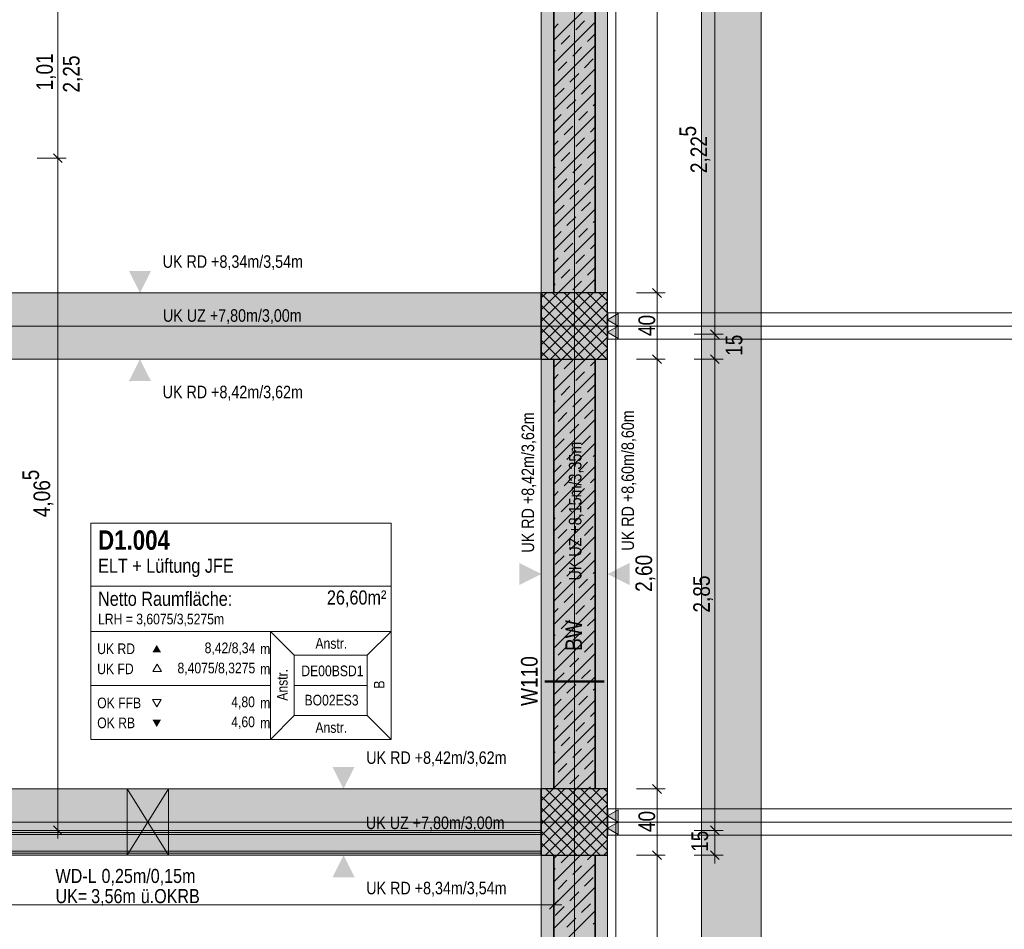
# Model space of a CAD drawing. Extents: x -1920 to 300, y 62 to 656.
# Tile 53 of 60: x -1697 to -1638, y 317 to 372. Entities that reach past the tile are written whole.
import ezdxf
from ezdxf.lldxf.tags import DXFTag

# ---------------------------------------------------------------- set-up
doc = ezdxf.new("R2010")
doc.units = 0
doc.layers.get('0').update_dxf_attribs({"lineweight": 35})
for name, color, linetype, lineweight, true_color in [('00 -Bauelemente -Dämmung innen', 7, 'Continuous', 9, 0xff7fe6), ('00 -Bauelemente -Gipskarton', 7, 'Continuous', 9, 0xff7fe6), ('00_Beschriftung UZ', 3, 'Continuous', 13, 0x00ff00), ('30 -33 Aussenwände- 3 Aussenstützen', 7, 'Continuous', 50, 0x0000dd), ('30 -34 Innenwände- 1 tragend', 7, 'Continuous', 13, 0xdd0806), ('30 -34 Innenwände- 11 Durchbruch', 4, 'Continuous', 9, 0x00ffff), ('30 -34 Innenwände- 2 nichttragend', 7, 'Continuous', 18, 0xff7fe6), ('30 -35 Decken- 1 Konstruktion-Träger- Stahlbeton', 7, 'grob-A06G9HJG8I', 13, 0x33aa00), ('70 -72 Beschriftung- 2 Beschriftung Bauteile', 7, 'Continuous', 9, 0x9999ff), ('70 -75 Raumstempel- 1 Raumstempel', 1, 'Continuous', 50, 0xff0000), ('70 -76 Bemaßung- 2 Allgemein', 9, 'Continuous', 5, 0x808080), ('iwb_Schraffur_BW', 7, 'Continuous', 13, 0x7400e8)]:
    doc.layers.add(name, color=color, linetype=linetype, lineweight=lineweight, true_color=true_color)
for name, color, linetype, lineweight in [('70 -71 Achsen- 1 Gebäudeachsen', 7, 'STRICHPUNKT2-A06G9HJF8I', 18), ('70 -75 Raumstempel- 3 Wandstempel', 7, 'Continuous', 50), ('Keine', 7, 'Continuous', 9)]:
    doc.layers.add(name, color=color, linetype=linetype, lineweight=lineweight)
doc.layers.add('iwb_Schraffur_Unterzug', color=7, linetype='Continuous', lineweight=5, true_color=0xffffcc, plot=False)
doc.styles.get("Standard").update_dxf_attribs({"font": 'ARIALN.TTF'})
tags = doc.linetypes.add('grob-A06G9HJG8I', pattern=[14, 3, -8, 3]).pattern_tags.tags
tags[8:9] = [DXFTag(74, 4), DXFTag(75, 0), DXFTag(340, '0'), DXFTag(46, 0.0), DXFTag(50, 0.0), DXFTag(44, 0.0), DXFTag(45, 0.0)]
tags[6:7] = [DXFTag(74, 4), DXFTag(75, 0), DXFTag(340, '0'), DXFTag(46, 0.0), DXFTag(50, 0.0), DXFTag(44, 0.0), DXFTag(45, 0.0)]
tags[4:5] = [DXFTag(74, 4), DXFTag(75, 0), DXFTag(340, '0'), DXFTag(46, 0.0), DXFTag(50, 0.0), DXFTag(44, 0.0), DXFTag(45, 0.0)]
tags = doc.linetypes.add('STRICHPUNKT2-A06G9HJF8I', pattern=[12.7, 6.35, -3.175, 0, -3.175]).pattern_tags.tags
tags[10:11] = [DXFTag(74, 4), DXFTag(75, 0), DXFTag(340, '0'), DXFTag(46, 0.0), DXFTag(50, 0.0), DXFTag(44, 0.0), DXFTag(45, 0.0)]
tags[8:9] = [DXFTag(74, 4), DXFTag(75, 0), DXFTag(340, '0'), DXFTag(46, 0.0), DXFTag(50, 0.0), DXFTag(44, 0.0), DXFTag(45, 0.0)]
tags[6:7] = [DXFTag(74, 4), DXFTag(75, 0), DXFTag(340, '0'), DXFTag(46, 0.0), DXFTag(50, 0.0), DXFTag(44, 0.0), DXFTag(45, 0.0)]
tags[4:5] = [DXFTag(74, 4), DXFTag(75, 0), DXFTag(340, '0'), DXFTag(46, 0.0), DXFTag(50, 0.0), DXFTag(44, 0.0), DXFTag(45, 0.0)]

# ---------------------------------------------------------------- blocks, each defined once
blk = doc.blocks.new('Referenz-A06G9HJH8I', base_point=(-1905.787, 86.892))
at = {"layer": '00 -Bauelemente -Dämmung innen', "color": 0, "linetype": 'Continuous', "ltscale": 0.13}
for p, q in [((-1737.831, 322.392), (-1665.831, 322.392)), ((-1737.831, 321.392), (-1665.831, 321.392))]:
    blk.add_line(p, q, dxfattribs=at)
at = {"layer": '00 -Bauelemente -Gipskarton', "color": 0, "linetype": 'Continuous', "ltscale": 0.13}
for p, q in [((-1737.831, 322.642), (-1665.831, 322.642)), ((-1737.831, 322.517), (-1665.831, 322.517)), ((-1737.831, 322.392), (-1665.831, 322.392)), ((-1737.831, 321.392), (-1665.831, 321.392)), ((-1737.831, 321.267), (-1665.831, 321.267)), ((-1737.831, 321.142), (-1665.831, 321.142))]:
    blk.add_line(p, q, dxfattribs=at)
at = {"layer": '00_Beschriftung UZ', "color": 0, "linetype": 'Continuous', "lineweight": 5, "ltscale": 0.13}
blk.add_line((-1661.331, 162.142), (-1661.331, 433.142), dxfattribs=at)
at = {"layer": '00_Beschriftung UZ', "color": 0, "lineweight": 0}
for points in [[(-1690.78, 356.478), (-1690.114, 355.142), (-1689.445, 356.477)], [(-1690.78, 353.807), (-1690.114, 355.142), (-1689.445, 353.808)], [(-1690.78, 352.478), (-1690.114, 351.142), (-1689.445, 352.477)], [(-1690.78, 349.807), (-1690.114, 351.142), (-1689.445, 349.808)], [(-1667.166, 337.476), (-1665.831, 338.142), (-1667.165, 338.812)], [(-1660.495, 337.476), (-1661.831, 338.142), (-1660.496, 338.812)], [(-1678.463, 326.478), (-1677.797, 325.142), (-1677.128, 326.477)], [(-1678.463, 323.807), (-1677.797, 325.142), (-1677.128, 323.808)], [(-1678.463, 322.478), (-1677.797, 321.142), (-1677.128, 322.477)], [(-1678.463, 319.807), (-1677.797, 321.142), (-1677.128, 319.808)]]:
    blk.add_solid(points, dxfattribs=at)
at = {"layer": '30 -33 Aussenwände- 3 Aussenstützen', "color": 0, "lineweight": 9}
for p, q in [((-1665.831, 354.838), (-1665.526, 355.142)), ((-1665.831, 354.131), (-1664.819, 355.142)), ((-1665.831, 353.424), (-1664.112, 355.142)), ((-1665.831, 352.717), (-1663.405, 355.142)), ((-1665.831, 352.01), (-1662.698, 355.142)), ((-1665.831, 351.303), (-1661.991, 355.142)), ((-1665.831, 355.115), (-1661.858, 351.142)), ((-1665.151, 355.142), (-1661.831, 351.822)), ((-1664.444, 355.142), (-1661.831, 352.529)), ((-1663.737, 355.142), (-1661.831, 353.236)), ((-1663.03, 355.142), (-1661.831, 353.943)), ((-1662.323, 355.142), (-1661.831, 354.65)), ((-1665.284, 351.142), (-1661.831, 354.596)), ((-1665.831, 354.408), (-1662.565, 351.142)), ((-1664.577, 351.142), (-1661.831, 353.889)), ((-1665.831, 353.701), (-1663.273, 351.142)), ((-1663.831, 353.642), (-1663.831, 352.642)), ((-1665.831, 352.993), (-1663.98, 351.142)), ((-1664.331, 353.142), (-1663.331, 353.142)), ((-1663.87, 351.142), (-1661.831, 353.181)), ((-1665.831, 352.286), (-1664.687, 351.142)), ((-1663.162, 351.142), (-1661.831, 352.474)), ((-1665.831, 351.579), (-1665.394, 351.142)), ((-1662.455, 351.142), (-1661.831, 351.767)), ((-1665.831, 325.14), (-1665.828, 325.142)), ((-1665.831, 324.433), (-1665.121, 325.142)), ((-1665.831, 323.726), (-1664.414, 325.142)), ((-1665.831, 323.018), (-1663.707, 325.142)), ((-1665.831, 322.311), (-1663, 325.142)), ((-1665.831, 321.604), (-1662.292, 325.142)), ((-1665.831, 324.709), (-1662.264, 321.142)), ((-1665.585, 321.142), (-1661.831, 324.897)), ((-1665.557, 325.142), (-1661.831, 321.416)), ((-1664.85, 325.142), (-1661.831, 322.123)), ((-1664.143, 325.142), (-1661.831, 322.831)), ((-1663.435, 325.142), (-1661.831, 323.538)), ((-1662.728, 325.142), (-1661.831, 324.245)), ((-1662.021, 325.142), (-1661.831, 324.952)), ((-1664.878, 321.142), (-1661.831, 324.19)), ((-1665.831, 324.002), (-1662.971, 321.142)), ((-1664.171, 321.142), (-1661.831, 323.483)), ((-1663.831, 323.642), (-1663.831, 322.642)), ((-1665.831, 323.295), (-1663.678, 321.142)), ((-1664.331, 323.142), (-1663.331, 323.142)), ((-1665.831, 322.588), (-1664.385, 321.142)), ((-1663.464, 321.142), (-1661.831, 322.776)), ((-1665.831, 321.881), (-1665.092, 321.142)), ((-1662.757, 321.142), (-1661.831, 322.069)), ((-1665.831, 321.174), (-1665.799, 321.142)), ((-1662.05, 321.142), (-1661.831, 321.362))]:
    blk.add_line(p, q, dxfattribs=at)
at = {"layer": '30 -33 Aussenwände- 3 Aussenstützen', "color": 0, "linetype": 'Continuous', "lineweight": -2, "ltscale": 0.25}
for p, q in [((-1661.831, 355.142), (-1665.831, 355.142)), ((-1665.831, 355.142), (-1665.831, 351.142)), ((-1661.831, 351.142), (-1661.831, 355.142)), ((-1665.831, 351.142), (-1661.831, 351.142)), ((-1661.831, 325.142), (-1665.831, 325.142)), ((-1665.831, 325.142), (-1665.831, 321.142)), ((-1661.831, 321.142), (-1661.831, 325.142)), ((-1665.831, 321.142), (-1661.831, 321.142))]:
    blk.add_line(p, q, dxfattribs=at)
at = {"layer": '30 -34 Innenwände- 1 tragend', "color": 0, "lineweight": 35}
for p, q in [((-1665.081, 433.642), (-1665.081, 355.142)), ((-1662.581, 433.642), (-1662.581, 355.142)), ((-1665.081, 351.142), (-1665.081, 325.142)), ((-1662.581, 351.142), (-1662.581, 325.142)), ((-1665.081, 321.142), (-1665.081, 242.642)), ((-1662.581, 321.142), (-1662.581, 242.642))]:
    blk.add_line(p, q, dxfattribs=at)
at = {"layer": '30 -34 Innenwände- 1 tragend', "color": 0, "linetype": 'Continuous', "ltscale": 0.13}
for p, q in [((-1662.581, 433.642), (-1662.581, 355.142)), ((-1665.081, 403.392), (-1665.081, 355.142)), ((-1665.081, 355.142), (-1662.581, 355.142)), ((-1665.081, 351.142), (-1665.081, 325.142)), ((-1665.081, 351.142), (-1662.581, 351.142)), ((-1662.581, 351.142), (-1662.581, 325.142)), ((-1665.081, 321.142), (-1662.581, 321.142)), ((-1665.081, 321.142), (-1665.081, 242.642)), ((-1662.581, 321.142), (-1662.581, 242.642))]:
    blk.add_line(p, q, dxfattribs=at)
at = {"layer": '30 -34 Innenwände- 1 tragend', "color": 0, "lineweight": 9}
for p, q in [((-1665.081, 370.438), (-1662.581, 372.938)), ((-1665.081, 370.438), (-1662.581, 372.938)), ((-1665.081, 369.023), (-1662.581, 371.523)), ((-1665.081, 369.023), (-1662.581, 371.523)), ((-1665.081, 371.145), (-1664.808, 371.417)), ((-1665.081, 371.145), (-1664.808, 371.417)), ((-1663.748, 371.063), (-1663.217, 371.594)), ((-1663.748, 371.063), (-1663.217, 371.594)), ((-1664.632, 370.179), (-1664.101, 370.71)), ((-1664.632, 370.179), (-1664.101, 370.71)), ((-1663.041, 370.356), (-1662.581, 370.816)), ((-1663.041, 370.356), (-1662.581, 370.816)), ((-1665.081, 367.609), (-1662.581, 370.109)), ((-1665.081, 367.609), (-1662.581, 370.109)), ((-1663.925, 369.472), (-1663.394, 370.003)), ((-1663.925, 369.472), (-1663.394, 370.003)), ((-1665.081, 369.73), (-1664.985, 369.826)), ((-1665.081, 369.73), (-1664.985, 369.826)), ((-1664.808, 368.588), (-1664.278, 369.119)), ((-1664.808, 368.588), (-1664.278, 369.119)), ((-1663.217, 368.765), (-1662.687, 369.295)), ((-1663.217, 368.765), (-1662.687, 369.295)), ((-1665.081, 366.195), (-1662.581, 368.695)), ((-1665.081, 366.195), (-1662.581, 368.695)), ((-1664.101, 367.881), (-1663.571, 368.412)), ((-1664.101, 367.881), (-1663.571, 368.412)), ((-1663.394, 367.174), (-1662.864, 367.704)), ((-1663.394, 367.174), (-1662.864, 367.704)), ((-1665.081, 364.781), (-1662.581, 367.281)), ((-1665.081, 364.781), (-1662.581, 367.281)), ((-1664.985, 366.997), (-1664.455, 367.528)), ((-1664.985, 366.997), (-1664.455, 367.528)), ((-1664.278, 366.29), (-1663.748, 366.821)), ((-1664.278, 366.29), (-1663.748, 366.821)), ((-1662.687, 366.467), (-1662.581, 366.574)), ((-1662.687, 366.467), (-1662.581, 366.574)), ((-1665.081, 365.488), (-1664.632, 365.937)), ((-1665.081, 365.488), (-1664.632, 365.937)), ((-1665.081, 363.366), (-1662.581, 365.866)), ((-1665.081, 363.366), (-1662.581, 365.866)), ((-1663.571, 365.583), (-1663.041, 366.113)), ((-1663.571, 365.583), (-1663.041, 366.113)), ((-1664.455, 364.699), (-1663.925, 365.23)), ((-1664.455, 364.699), (-1663.925, 365.23)), ((-1662.864, 364.876), (-1662.581, 365.159)), ((-1662.864, 364.876), (-1662.581, 365.159)), ((-1665.081, 361.952), (-1662.581, 364.452)), ((-1665.081, 361.952), (-1662.581, 364.452)), ((-1665.081, 364.074), (-1664.808, 364.346)), ((-1665.081, 364.074), (-1664.808, 364.346)), ((-1663.748, 363.992), (-1663.217, 364.522)), ((-1663.748, 363.992), (-1663.217, 364.522)), ((-1664.632, 363.108), (-1664.101, 363.639)), ((-1664.632, 363.108), (-1664.101, 363.639)), ((-1663.041, 363.285), (-1662.581, 363.745)), ((-1663.041, 363.285), (-1662.581, 363.745)), ((-1665.081, 360.538), (-1662.581, 363.038)), ((-1665.081, 360.538), (-1662.581, 363.038)), ((-1663.925, 362.401), (-1663.394, 362.931)), ((-1663.925, 362.401), (-1663.394, 362.931)), ((-1665.081, 362.659), (-1664.985, 362.755)), ((-1665.081, 362.659), (-1664.985, 362.755)), ((-1663.217, 361.694), (-1662.687, 362.224)), ((-1663.217, 361.694), (-1662.687, 362.224)), ((-1665.081, 359.124), (-1662.581, 361.624)), ((-1665.081, 359.124), (-1662.581, 361.624)), ((-1664.808, 361.517), (-1664.278, 362.048)), ((-1664.808, 361.517), (-1664.278, 362.048)), ((-1664.101, 360.81), (-1663.571, 361.34)), ((-1664.101, 360.81), (-1663.571, 361.34)), ((-1664.985, 359.926), (-1664.455, 360.457)), ((-1664.985, 359.926), (-1664.455, 360.457)), ((-1663.394, 360.103), (-1662.864, 360.633)), ((-1663.394, 360.103), (-1662.864, 360.633)), ((-1665.081, 357.71), (-1662.581, 360.21)), ((-1665.081, 357.71), (-1662.581, 360.21)), ((-1664.278, 359.219), (-1663.748, 359.749)), ((-1664.278, 359.219), (-1663.748, 359.749)), ((-1662.687, 359.396), (-1662.581, 359.502)), ((-1662.687, 359.396), (-1662.581, 359.502)), ((-1665.081, 358.417), (-1664.632, 358.866)), ((-1665.081, 358.417), (-1664.632, 358.866)), ((-1665.081, 356.295), (-1662.581, 358.795)), ((-1665.081, 356.295), (-1662.581, 358.795)), ((-1663.571, 358.512), (-1663.041, 359.042)), ((-1663.571, 358.512), (-1663.041, 359.042)), ((-1664.455, 357.628), (-1663.925, 358.159)), ((-1664.455, 357.628), (-1663.925, 358.159)), ((-1662.864, 357.805), (-1662.581, 358.088)), ((-1662.864, 357.805), (-1662.581, 358.088)), ((-1663.748, 356.921), (-1663.217, 357.451)), ((-1663.748, 356.921), (-1663.217, 357.451)), ((-1665.081, 357.002), (-1664.808, 357.275)), ((-1665.081, 357.002), (-1664.808, 357.275)), ((-1664.819, 355.142), (-1662.581, 357.381)), ((-1664.819, 355.142), (-1662.581, 357.381)), ((-1664.632, 356.037), (-1664.101, 356.568)), ((-1664.632, 356.037), (-1664.101, 356.568)), ((-1663.041, 356.214), (-1662.581, 356.674)), ((-1663.041, 356.214), (-1662.581, 356.674)), ((-1665.081, 355.588), (-1664.985, 355.684)), ((-1665.081, 355.588), (-1664.985, 355.684)), ((-1663.925, 355.33), (-1663.394, 355.86)), ((-1663.925, 355.33), (-1663.394, 355.86)), ((-1663.405, 355.142), (-1662.581, 355.967)), ((-1663.405, 355.142), (-1662.581, 355.967)), ((-1662.698, 355.142), (-1662.687, 355.153)), ((-1662.698, 355.142), (-1662.687, 355.153)), ((-1665.081, 350.639), (-1664.577, 351.142)), ((-1665.081, 349.224), (-1663.162, 351.142)), ((-1665.081, 350.639), (-1664.577, 351.142)), ((-1665.081, 349.224), (-1663.162, 351.142)), ((-1664.455, 350.557), (-1663.925, 351.087)), ((-1664.455, 350.557), (-1663.925, 351.087)), ((-1662.864, 350.734), (-1662.581, 351.017)), ((-1662.864, 350.734), (-1662.581, 351.017)), ((-1665.081, 347.81), (-1662.581, 350.31)), ((-1665.081, 347.81), (-1662.581, 350.31)), ((-1663.748, 349.85), (-1663.217, 350.38)), ((-1663.748, 349.85), (-1663.217, 350.38)), ((-1665.081, 349.931), (-1664.808, 350.204)), ((-1665.081, 349.931), (-1664.808, 350.204)), ((-1664.632, 348.966), (-1664.101, 349.496)), ((-1664.632, 348.966), (-1664.101, 349.496)), ((-1663.041, 349.143), (-1662.581, 349.603)), ((-1663.041, 349.143), (-1662.581, 349.603)), ((-1665.081, 346.396), (-1662.581, 348.896)), ((-1665.081, 346.396), (-1662.581, 348.896)), ((-1665.081, 348.517), (-1664.985, 348.613)), ((-1665.081, 348.517), (-1664.985, 348.613)), ((-1663.925, 348.259), (-1663.394, 348.789)), ((-1663.925, 348.259), (-1663.394, 348.789)), ((-1664.808, 347.375), (-1664.278, 347.905)), ((-1664.808, 347.375), (-1664.278, 347.905)), ((-1663.217, 347.552), (-1662.687, 348.082)), ((-1663.217, 347.552), (-1662.687, 348.082)), ((-1665.081, 344.982), (-1662.581, 347.482)), ((-1665.081, 344.982), (-1662.581, 347.482)), ((-1664.101, 346.668), (-1663.571, 347.198)), ((-1664.101, 346.668), (-1663.571, 347.198)), ((-1664.985, 345.784), (-1664.455, 346.314)), ((-1664.985, 345.784), (-1664.455, 346.314)), ((-1663.394, 345.961), (-1662.864, 346.491)), ((-1663.394, 345.961), (-1662.864, 346.491)), ((-1665.081, 343.567), (-1662.581, 346.067)), ((-1665.081, 343.567), (-1662.581, 346.067)), ((-1664.278, 345.077), (-1663.748, 345.607)), ((-1664.278, 345.077), (-1663.748, 345.607)), ((-1663.571, 344.37), (-1663.041, 344.9)), ((-1663.571, 344.37), (-1663.041, 344.9)), ((-1662.687, 345.254), (-1662.581, 345.36)), ((-1662.687, 345.254), (-1662.581, 345.36)), ((-1665.081, 344.275), (-1664.632, 344.723)), ((-1665.081, 344.275), (-1664.632, 344.723)), ((-1665.081, 342.153), (-1662.581, 344.653)), ((-1665.081, 342.153), (-1662.581, 344.653)), ((-1664.455, 343.486), (-1663.925, 344.016)), ((-1664.455, 343.486), (-1663.925, 344.016)), ((-1662.864, 343.663), (-1662.581, 343.946)), ((-1662.864, 343.663), (-1662.581, 343.946)), ((-1665.081, 340.739), (-1662.581, 343.239)), ((-1665.081, 340.739), (-1662.581, 343.239)), ((-1665.081, 342.86), (-1664.808, 343.132)), ((-1665.081, 342.86), (-1664.808, 343.132)), ((-1663.748, 342.779), (-1663.217, 343.309)), ((-1663.748, 342.779), (-1663.217, 343.309)), ((-1663.041, 342.072), (-1662.581, 342.532)), ((-1663.041, 342.072), (-1662.581, 342.532)), ((-1664.632, 341.895), (-1664.101, 342.425)), ((-1664.632, 341.895), (-1664.101, 342.425)), ((-1665.081, 339.325), (-1662.581, 341.825)), ((-1665.081, 339.325), (-1662.581, 341.825)), ((-1665.081, 341.446), (-1664.985, 341.541)), ((-1665.081, 341.446), (-1664.985, 341.541)), ((-1663.925, 341.188), (-1663.394, 341.718)), ((-1663.925, 341.188), (-1663.394, 341.718)), ((-1664.808, 340.304), (-1664.278, 340.834)), ((-1664.808, 340.304), (-1664.278, 340.834)), ((-1663.217, 340.481), (-1662.687, 341.011)), ((-1663.217, 340.481), (-1662.687, 341.011)), ((-1665.081, 337.911), (-1662.581, 340.411)), ((-1665.081, 337.911), (-1662.581, 340.411)), ((-1664.101, 339.597), (-1663.571, 340.127)), ((-1664.101, 339.597), (-1663.571, 340.127)), ((-1665.081, 336.496), (-1662.581, 338.996)), ((-1665.081, 336.496), (-1662.581, 338.996)), ((-1664.985, 338.713), (-1664.455, 339.243)), ((-1664.985, 338.713), (-1664.455, 339.243)), ((-1663.394, 338.89), (-1662.864, 339.42)), ((-1663.394, 338.89), (-1662.864, 339.42)), ((-1664.278, 338.006), (-1663.748, 338.536)), ((-1664.278, 338.006), (-1663.748, 338.536)), ((-1663.571, 337.299), (-1663.041, 337.829)), ((-1663.571, 337.299), (-1663.041, 337.829)), ((-1662.687, 338.183), (-1662.581, 338.289)), ((-1662.687, 338.183), (-1662.581, 338.289)), ((-1665.081, 337.203), (-1664.632, 337.652)), ((-1665.081, 337.203), (-1664.632, 337.652)), ((-1665.081, 335.082), (-1662.581, 337.582)), ((-1665.081, 335.082), (-1662.581, 337.582)), ((-1664.455, 336.415), (-1663.925, 336.945)), ((-1664.455, 336.415), (-1663.925, 336.945)), ((-1662.864, 336.592), (-1662.581, 336.875)), ((-1662.864, 336.592), (-1662.581, 336.875)), ((-1665.081, 333.668), (-1662.581, 336.168)), ((-1665.081, 333.668), (-1662.581, 336.168)), ((-1665.081, 335.789), (-1664.808, 336.061)), ((-1665.081, 335.789), (-1664.808, 336.061)), ((-1663.748, 335.708), (-1663.217, 336.238)), ((-1663.748, 335.708), (-1663.217, 336.238)), ((-1663.041, 335.001), (-1662.581, 335.461)), ((-1663.041, 335.001), (-1662.581, 335.461)), ((-1664.632, 334.824), (-1664.101, 335.354)), ((-1664.632, 334.824), (-1664.101, 335.354)), ((-1665.081, 332.254), (-1662.581, 334.754)), ((-1665.081, 332.254), (-1662.581, 334.754)), ((-1665.081, 334.375), (-1664.985, 334.47)), ((-1665.081, 334.375), (-1664.985, 334.47)), ((-1663.925, 334.117), (-1663.394, 334.647)), ((-1663.925, 334.117), (-1663.394, 334.647)), ((-1664.808, 333.233), (-1664.278, 333.763)), ((-1664.808, 333.233), (-1664.278, 333.763)), ((-1663.217, 333.41), (-1662.687, 333.94)), ((-1663.217, 333.41), (-1662.687, 333.94)), ((-1665.081, 330.84), (-1662.581, 333.34)), ((-1665.081, 330.84), (-1662.581, 333.34)), ((-1664.101, 332.526), (-1663.571, 333.056)), ((-1664.101, 332.526), (-1663.571, 333.056)), ((-1665.081, 329.425), (-1662.581, 331.925)), ((-1665.081, 329.425), (-1662.581, 331.925)), ((-1664.985, 331.642), (-1664.455, 332.172)), ((-1664.985, 331.642), (-1664.455, 332.172)), ((-1663.394, 331.819), (-1662.864, 332.349)), ((-1663.394, 331.819), (-1662.864, 332.349)), ((-1664.278, 330.935), (-1663.748, 331.465)), ((-1664.278, 330.935), (-1663.748, 331.465)), ((-1662.687, 331.112), (-1662.581, 331.218)), ((-1662.687, 331.112), (-1662.581, 331.218)), ((-1663.571, 330.228), (-1663.041, 330.758)), ((-1663.571, 330.228), (-1663.041, 330.758)), ((-1665.081, 330.132), (-1664.632, 330.581)), ((-1665.081, 330.132), (-1664.632, 330.581)), ((-1665.081, 328.011), (-1662.581, 330.511)), ((-1665.081, 328.011), (-1662.581, 330.511)), ((-1664.455, 329.344), (-1663.925, 329.874)), ((-1664.455, 329.344), (-1663.925, 329.874)), ((-1662.864, 329.521), (-1662.581, 329.804)), ((-1662.864, 329.521), (-1662.581, 329.804)), ((-1665.081, 326.597), (-1662.581, 329.097)), ((-1665.081, 326.597), (-1662.581, 329.097)), ((-1665.081, 328.718), (-1664.808, 328.99)), ((-1665.081, 328.718), (-1664.808, 328.99)), ((-1663.748, 328.637), (-1663.217, 329.167)), ((-1663.748, 328.637), (-1663.217, 329.167)), ((-1664.632, 327.753), (-1664.101, 328.283)), ((-1664.632, 327.753), (-1664.101, 328.283)), ((-1663.041, 327.93), (-1662.581, 328.39)), ((-1663.041, 327.93), (-1662.581, 328.39)), ((-1665.081, 325.183), (-1662.581, 327.683)), ((-1665.081, 325.183), (-1662.581, 327.683)), ((-1665.081, 327.304), (-1664.985, 327.399)), ((-1665.081, 327.304), (-1664.985, 327.399)), ((-1663.925, 327.046), (-1663.394, 327.576)), ((-1663.925, 327.046), (-1663.394, 327.576)), ((-1664.808, 326.162), (-1664.278, 326.692)), ((-1664.808, 326.162), (-1664.278, 326.692)), ((-1663.217, 326.339), (-1662.687, 326.869)), ((-1663.217, 326.339), (-1662.687, 326.869)), ((-1664.101, 325.455), (-1663.571, 325.985)), ((-1664.101, 325.455), (-1663.571, 325.985)), ((-1663.707, 325.142), (-1662.581, 326.268)), ((-1663.707, 325.142), (-1662.581, 326.268)), ((-1662.999, 325.142), (-1662.864, 325.278)), ((-1662.999, 325.142), (-1662.864, 325.278)), ((-1665.081, 320.94), (-1664.878, 321.142)), ((-1665.081, 319.526), (-1663.464, 321.142)), ((-1665.081, 320.94), (-1664.878, 321.142)), ((-1665.081, 319.526), (-1663.464, 321.142)), ((-1664.632, 320.682), (-1664.171, 321.142)), ((-1664.632, 320.682), (-1664.171, 321.142)), ((-1663.041, 320.859), (-1662.757, 321.142)), ((-1663.041, 320.859), (-1662.757, 321.142)), ((-1665.081, 318.112), (-1662.581, 320.612)), ((-1665.081, 318.112), (-1662.581, 320.612)), ((-1663.925, 319.975), (-1663.394, 320.505)), ((-1663.925, 319.975), (-1663.394, 320.505)), ((-1665.081, 320.233), (-1664.985, 320.328)), ((-1665.081, 320.233), (-1664.985, 320.328)), ((-1664.808, 319.091), (-1664.278, 319.621)), ((-1664.808, 319.091), (-1664.278, 319.621)), ((-1663.217, 319.268), (-1662.687, 319.798)), ((-1663.217, 319.268), (-1662.687, 319.798)), ((-1665.081, 316.697), (-1662.581, 319.197)), ((-1665.081, 316.697), (-1662.581, 319.197)), ((-1664.101, 318.384), (-1663.571, 318.914)), ((-1664.101, 318.384), (-1663.571, 318.914)), ((-1663.394, 317.677), (-1662.864, 318.207)), ((-1663.394, 317.677), (-1662.864, 318.207)), ((-1665.081, 315.283), (-1662.581, 317.783)), ((-1665.081, 315.283), (-1662.581, 317.783)), ((-1664.985, 317.5), (-1664.455, 318.03)), ((-1664.985, 317.5), (-1664.455, 318.03)), ((-1664.278, 316.793), (-1663.748, 317.323)), ((-1664.278, 316.793), (-1663.748, 317.323)), ((-1662.687, 316.97), (-1662.581, 317.076)), ((-1662.687, 316.97), (-1662.581, 317.076))]:
    blk.add_line(p, q, dxfattribs=at)
at = {"layer": '30 -34 Innenwände- 11 Durchbruch', "color": 0, "linetype": 'Continuous', "ltscale": 0.13}
for p, q in [((-1690.881, 321.142), (-1690.881, 325.142)), ((-1690.881, 325.142), (-1688.381, 321.142)), ((-1688.381, 325.142), (-1690.881, 321.142)), ((-1690.881, 325.142), (-1688.381, 325.142)), ((-1688.381, 325.142), (-1690.881, 321.142)), ((-1688.381, 321.142), (-1690.881, 325.142)), ((-1688.381, 321.142), (-1688.381, 325.142)), ((-1690.881, 321.142), (-1688.381, 321.142))]:
    blk.add_line(p, q, dxfattribs=at)
at = {"layer": '30 -34 Innenwände- 11 Durchbruch', "color": 0, "lineweight": 0}
for points in [[(-1690.881, 321.142), (-1690.881, 325.142), (-1689.631, 323.142)], [(-1688.381, 321.142), (-1689.631, 323.142), (-1688.381, 325.142)]]:
    blk.add_solid(points, dxfattribs=at)
at = {"layer": '30 -34 Innenwände- 2 nichttragend', "color": 0, "linetype": 'Continuous', "ltscale": 0.18}
for p, q in [((-1698.081, 322.642), (-1665.831, 322.642)), ((-1737.831, 321.142), (-1665.831, 321.142))]:
    blk.add_line(p, q, dxfattribs=at)
at = {"layer": '30 -35 Decken- 1 Konstruktion-Träger- Stahlbeton', "color": 0}
for p, q in [((-1665.831, 162.142), (-1665.831, 433.642)), ((-1661.831, 162.142), (-1661.831, 433.642)), ((-1656.131, 160.142), (-1656.131, 433.642)), ((-1652.531, 160.142), (-1652.531, 433.642)), ((-1665.831, 355.142), (-1813.831, 355.142)), ((-1661.831, 353.942), (-1057.831, 353.942)), ((-1661.831, 352.342), (-1057.831, 352.342)), ((-1665.831, 351.142), (-1813.831, 351.142)), ((-1813.831, 325.142), (-1665.831, 325.142)), ((-1661.831, 323.942), (-1057.831, 323.942)), ((-1661.831, 322.342), (-1057.831, 322.342)), ((-1813.831, 321.142), (-1665.831, 321.142))]:
    blk.add_line(p, q, dxfattribs=at)
at = {"layer": '30 -35 Decken- 1 Konstruktion-Träger- Stahlbeton', "color": 0, "linetype": 'Continuous', "lineweight": 35, "ltscale": 0.35}
for p, q in [((-1665.831, 351.142), (-1665.831, 355.142)), ((-1661.831, 353.942), (-1661.831, 352.342)), ((-1665.831, 325.142), (-1665.831, 321.142)), ((-1661.831, 323.942), (-1661.831, 322.342))]:
    blk.add_line(p, q, dxfattribs=at)
at = {"layer": '70 -71 Achsen- 1 Gebäudeachsen', "color": 0, "linetype": 'STRICHPUNKT2-A06G9HJF8I', "ltscale": 0.18}
for p, q in [((-1663.831, 590.612), (-1663.831, 90.892)), ((-1858.301, 353.142), (-23.361, 353.142)), ((-1858.301, 323.142), (-23.361, 323.142))]:
    blk.add_line(p, q, dxfattribs=at)
at = {"layer": '70 -72 Beschriftung- 2 Beschriftung Bauteile', "color": 0}
for p, q in [((-1661.831, 353.517), (-1661.181, 353.892)), ((-1661.181, 353.892), (-1661.181, 353.142)), ((-1661.181, 353.142), (-1661.831, 353.517)), ((-1661.831, 352.767), (-1661.181, 353.142)), ((-1661.181, 352.392), (-1661.831, 352.767)), ((-1661.181, 353.142), (-1661.181, 352.392)), ((-1661.831, 323.517), (-1661.181, 323.892)), ((-1661.181, 323.142), (-1661.831, 323.517)), ((-1661.181, 323.892), (-1661.181, 323.142)), ((-1661.831, 322.767), (-1661.181, 323.142)), ((-1661.181, 323.142), (-1661.181, 322.392)), ((-1661.181, 322.392), (-1661.831, 322.767))]:
    blk.add_line(p, q, dxfattribs=at)
at = {"layer": '70 -72 Beschriftung- 2 Beschriftung Bauteile', "color": 0, "lineweight": 0}
for points in [[(-1661.181, 353.142), (-1661.831, 353.517), (-1661.181, 353.892)], [(-1661.181, 352.392), (-1661.831, 352.767), (-1661.181, 353.142)], [(-1661.181, 323.142), (-1661.831, 323.517), (-1661.181, 323.892)], [(-1661.181, 322.392), (-1661.831, 322.767), (-1661.181, 323.142)]]:
    blk.add_solid(points, dxfattribs=at)
at = {"layer": '70 -75 Raumstempel- 1 Raumstempel', "color": 0, "lineweight": 9}
for p, q in [((-1693.081, 341.212), (-1693.081, 328.142)), ((-1674.919, 341.212), (-1693.081, 341.212)), ((-1674.919, 328.142), (-1674.919, 341.212)), ((-1674.919, 337.415), (-1693.081, 337.415)), ((-1693.081, 334.677), (-1682.216, 334.677)), ((-1680.775, 333.229), (-1682.216, 334.677)), ((-1674.919, 334.677), (-1682.216, 334.677)), ((-1682.216, 334.677), (-1682.216, 328.142)), ((-1676.36, 333.229), (-1674.919, 334.677)), ((-1680.775, 329.591), (-1680.775, 333.229)), ((-1680.775, 333.229), (-1676.36, 333.229)), ((-1676.36, 329.591), (-1676.36, 333.229)), ((-1689.062, 332.697), (-1689.324, 332.244)), ((-1688.8, 332.244), (-1689.062, 332.697)), ((-1689.324, 332.244), (-1688.8, 332.244)), ((-1693.081, 331.41), (-1682.216, 331.41)), ((-1676.36, 331.41), (-1680.775, 331.41)), ((-1689.098, 330.108), (-1689.359, 330.561)), ((-1689.359, 330.561), (-1688.836, 330.561)), ((-1688.836, 330.561), (-1689.098, 330.108)), ((-1680.775, 329.591), (-1682.216, 328.142)), ((-1680.775, 329.591), (-1676.36, 329.591)), ((-1676.36, 329.591), (-1674.919, 328.142)), ((-1674.919, 328.142), (-1693.081, 328.142))]:
    blk.add_line(p, q, dxfattribs=at)
at = {"layer": '70 -75 Raumstempel- 1 Raumstempel', "color": 0, "lineweight": 0}
for points in [[(-1688.836, 333.405), (-1689.098, 333.858), (-1689.359, 333.405)], [(-1688.836, 329.339), (-1689.098, 328.886), (-1689.359, 329.339)]]:
    blk.add_solid(points, dxfattribs=at)
at = {"layer": '70 -76 Bemaßung- 2 Allgemein', "color": 0, "linetype": 'Continuous', "ltscale": 0.13}
for p, q in [((-1658.831, 433.112), (-1658.831, 355.673)), ((-1655.331, 353.173), (-1655.331, 374.362)), ((-1695.081, 363.823), (-1695.081, 372.862)), ((-1695.081, 362.792), (-1695.081, 363.823)), ((-1695.081, 363.792), (-1695.081, 362.762)), ((-1696.331, 363.292), (-1694.581, 363.292)), ((-1696.331, 363.292), (-1694.581, 363.292)), ((-1695.081, 323.173), (-1695.081, 362.762)), ((-1658.831, 354.642), (-1658.831, 355.673)), ((-1658.831, 355.642), (-1658.831, 354.612)), ((-1660.081, 355.142), (-1658.331, 355.142)), ((-1660.081, 355.142), (-1658.331, 355.142)), ((-1658.831, 354.612), (-1658.831, 351.673)), ((-1655.331, 353.173), (-1655.331, 353.703)), ((-1656.581, 352.642), (-1654.831, 352.642)), ((-1656.581, 352.642), (-1654.831, 352.642)), ((-1655.331, 352.142), (-1655.331, 353.173)), ((-1655.331, 352.142), (-1655.331, 353.173)), ((-1655.331, 351.142), (-1655.331, 352.642)), ((-1658.831, 350.642), (-1658.831, 351.673)), ((-1658.831, 351.642), (-1658.831, 350.612)), ((-1655.331, 351.642), (-1655.331, 350.612)), ((-1655.331, 351.642), (-1655.331, 350.612)), ((-1660.081, 351.142), (-1658.331, 351.142)), ((-1660.081, 351.142), (-1658.331, 351.142)), ((-1656.581, 351.142), (-1654.831, 351.142)), ((-1656.581, 351.142), (-1654.831, 351.142)), ((-1658.831, 350.612), (-1658.831, 325.673)), ((-1655.331, 323.173), (-1655.331, 350.612)), ((-1655.331, 350.612), (-1655.331, 350.082)), ((-1658.831, 324.642), (-1658.831, 325.673)), ((-1658.831, 325.642), (-1658.831, 324.612)), ((-1660.081, 325.142), (-1658.331, 325.142)), ((-1660.081, 325.142), (-1658.331, 325.142)), ((-1658.831, 324.612), (-1658.831, 321.673)), ((-1695.081, 322.142), (-1695.081, 323.173)), ((-1655.331, 322.142), (-1655.331, 323.173)), ((-1655.331, 323.142), (-1655.331, 322.112)), ((-1696.331, 322.642), (-1694.581, 322.642)), ((-1656.581, 322.642), (-1654.831, 322.642)), ((-1656.581, 322.642), (-1654.831, 322.642)), ((-1658.831, 320.642), (-1658.831, 321.673)), ((-1655.331, 321.673), (-1655.331, 322.112)), ((-1655.331, 320.642), (-1655.331, 321.673)), ((-1660.081, 321.142), (-1658.331, 321.142)), ((-1660.081, 321.142), (-1658.331, 321.142)), ((-1658.831, 321.642), (-1658.831, 320.612)), ((-1656.581, 321.142), (-1654.831, 321.142)), ((-1658.831, 320.612), (-1658.831, 243.173)), ((-1665.081, 319.392), (-1665.081, 317.642)), ((-1665.611, 318.142), (-1741.3, 318.142)), ((-1664.581, 318.142), (-1665.611, 318.142))]:
    blk.add_line(p, q, dxfattribs=at)
at = {"layer": '70 -76 Bemaßung- 2 Allgemein', "color": 0, "linetype": 'Continuous', "lineweight": 20, "ltscale": 0.2}
for p, q in [((-1695.346, 363.558), (-1694.815, 363.027)), ((-1694.815, 363.027), (-1695.346, 363.558)), ((-1659.096, 355.408), (-1658.565, 354.877)), ((-1658.565, 354.877), (-1659.096, 355.408)), ((-1655.065, 352.377), (-1655.596, 352.908)), ((-1655.065, 352.377), (-1655.596, 352.908)), ((-1658.565, 350.877), (-1659.096, 351.408)), ((-1659.096, 351.408), (-1658.565, 350.877)), ((-1655.596, 351.408), (-1655.065, 350.877)), ((-1655.596, 351.408), (-1655.065, 350.877)), ((-1659.096, 325.408), (-1658.565, 324.877)), ((-1658.565, 324.877), (-1659.096, 325.408)), ((-1694.815, 322.377), (-1695.346, 322.908)), ((-1655.065, 322.377), (-1655.596, 322.908)), ((-1655.596, 322.908), (-1655.065, 322.377)), ((-1659.096, 321.408), (-1658.565, 320.877)), ((-1658.565, 320.877), (-1659.096, 321.408)), ((-1655.065, 320.877), (-1655.596, 321.408)), ((-1664.815, 318.408), (-1665.346, 317.877))]:
    blk.add_line(p, q, dxfattribs=at)
at = {"layer": 'Keine', "color": 0, "lineweight": 50}
blk.add_line((-1665.623, 331.634), (-1662.038, 331.634), dxfattribs=at)
at = {"layer": '00_Beschriftung UZ', "color": 0, "linetype": 'Continuous', "ltscale": 0.13, "char_height": 0.75516, "attachment_point": 1}
for s, insert in [('{\\fArial Narrow;UK RD +8,34m/3,54m}', (-1688.738, 357.418)), ('{\\fArial Narrow;UK UZ +7,80m/3,00m}', (-1688.72, 354.156)), ('{\\fArial Narrow;UK RD +8,42m/3,62m}', (-1688.738, 349.53)), ('{\\fArial Narrow;UK RD +8,42m/3,62m}', (-1676.421, 327.418)), ('{\\fArial Narrow;UK UZ +7,80m/3,00m}', (-1676.443, 323.474)), ('{\\fArial Narrow;UK RD +8,34m/3,54m}', (-1676.421, 319.53))]:
    blk.add_mtext(s, dxfattribs=dict(at, insert=insert))
at = {"layer": '00_Beschriftung UZ', "color": 0, "linetype": 'Continuous', "ltscale": 0.13, "char_height": 0.75516, "attachment_point": 1, "rotation": 90}
for s, insert in [('{\\fArial Narrow;UK RD +8,42m/3,62m}', (-1667.023, 339.438)), ('{\\fArial Narrow;UK RD +8,60m/8,60m}', (-1660.98, 339.559))]:
    blk.add_mtext(s, dxfattribs=dict(at, insert=insert))
at = {"layer": '00_Beschriftung UZ', "color": 0, "linetype": 'ByBlock', "lineweight": 5, "ltscale": 0.13, "insert": (-1664.162, 337.752), "char_height": 0.75516, "attachment_point": 1, "rotation": 90}
blk.add_mtext('{\\fArial Narrow;UK UZ +8,15m/3,35m}', dxfattribs=at)
at = {"layer": '30 -34 Innenwände- 11 Durchbruch', "color": 0, "linetype": 'Continuous', "ltscale": 0.13, "char_height": 0.85, "attachment_point": 1}
for s, insert in [('{\\fArial Narrow;WD-L}', (-1695.221, 320.308)), ('{\\fArial Narrow;0,25m/0,15m}', (-1692.438, 320.308)), ('{\\fArial Narrow;UK=}', (-1695.221, 319.09)), ('{\\fArial Narrow;3,56m}', (-1693.065, 319.09)), ('{\\fArial Narrow;ü.OKRB}', (-1690.066, 319.09))]:
    blk.add_mtext(s, dxfattribs=dict(at, insert=insert))
at = {"layer": '70 -75 Raumstempel- 1 Raumstempel', "color": 0, "linetype": 'Continuous', "ltscale": 0.5, "attachment_point": 1}
for s, insert, char_height, rotation in [('{\\fArial Narrow|b1|i0;D1.004}', (-1692.647, 340.784), 1.1768, 0), ('{\\fArial Narrow;ELT + Lüftung JFE}', (-1692.647, 339.075), 0.85585, 0), ('{\\fArial Narrow;Netto Raumfläche:}', (-1692.647, 337.075), 0.85585, 0), ('{\\fArial Narrow;26,60m²}', (-1678.802, 337.152), 0.85585, 0), ('{\\fArial Narrow;LRH = 3,6075/3,5275m}', (-1692.647, 335.742), 0.64189, 0), ('{\\fArial Narrow;Anstr.}', (-1679.497, 334.266), 0.64189, 0), ('{\\fArial Narrow;UK RD}', (-1692.698, 333.945), 0.64189, 0), ('{\\fArial Narrow;8,42/8,34}', (-1686.2, 333.998), 0.64189, 0), ('{\\fArial Narrow;m}', (-1682.838, 333.94), 0.64189, 0), ('{\\fArial Narrow;UK FD}', (-1692.698, 332.728), 0.64189, 0), ('{\\fArial Narrow;8,4075/8,3275}', (-1687.842, 332.781), 0.64189, 0), ('{\\fArial Narrow;m}', (-1682.838, 332.723), 0.64189, 0), ('{\\fArial Narrow;Anstr.}', (-1681.823, 330.481), 0.64189, 90), ('{\\fArial Narrow;DE00BSD1}', (-1680.35, 332.606), 0.64189, 0), ('{\\fArial Narrow;B}', (-1675.961, 331.211), 0.64189, 90), ('{\\fArial Narrow;OK FFB}', (-1692.698, 330.668), 0.64189, 0), ('{\\fArial Narrow;4,80}', (-1684.589, 330.731), 0.64189, 0), ('{\\fArial Narrow;BO02ES3}', (-1680.158, 330.838), 0.64189, 0), ('{\\fArial Narrow;m}', (-1682.838, 330.668), 0.64189, 0), ('{\\fArial Narrow;OK RB}', (-1692.698, 329.461), 0.64189, 0), ('{\\fArial Narrow;4,60}', (-1684.589, 329.524), 0.64189, 0), ('{\\fArial Narrow;m}', (-1682.838, 329.461), 0.64189, 0), ('{\\fArial Narrow;Anstr.}', (-1679.497, 329.182), 0.64189, 0)]:
    blk.add_mtext(s, dxfattribs=dict(at, insert=insert, char_height=char_height, rotation=rotation))
at = {"layer": '70 -75 Raumstempel- 3 Wandstempel', "color": 0, "linetype": 'Continuous', "ltscale": 0.5, "char_height": 1.00689, "attachment_point": 1, "rotation": 90}
for s, insert in [('{\\fArial Narrow;BW}', (-1664.372, 333.492)), ('{\\fArial Narrow;W110}', (-1667.062, 330.163))]:
    blk.add_mtext(s, dxfattribs=dict(at, insert=insert))
at = {"layer": '70 -76 Bemaßung- 2 Allgemein', "color": 0, "linetype": 'Continuous', "ltscale": 0.13, "char_height": 1.00689, "attachment_point": 1, "rotation": 90}
for s, insert in [('{\\fArial Narrow;1,01}', (-1696.388, 367.389)), ('{\\fArial Narrow;2,25}', (-1694.771, 367.26)), ('{\\fArial Narrow;5}', (-1657.477, 364.601)), ('{\\fArial Narrow;2,22}', (-1656.806, 362.388)), ('{\\fArial Narrow;40}', (-1659.956, 352.534)), ('{\\fArial Narrow;15}', (-1654.678, 351.337)), ('{\\fArial Narrow;5}', (-1697.227, 343.811)), ('{\\fArial Narrow;4,06}', (-1696.556, 341.577)), ('{\\fArial Narrow;2,60}', (-1660.138, 337.063)), ('{\\fArial Narrow;2,85}', (-1656.638, 335.81)), ('{\\fArial Narrow;40}', (-1659.956, 322.534)), ('{\\fArial Narrow;15}', (-1656.752, 321.337))]:
    blk.add_mtext(s, dxfattribs=dict(at, insert=insert))
blk = doc.blocks.new('Referenz-A06G9HJJ8I', base_point=(-1817.831, 154.592))
at = {"layer": 'iwb_Schraffur_Unterzug', "linetype": 'Continuous', "ltscale": 0.13}
for points in [[(-1654.131, 160.142), (-1656.131, 160.142), (-1656.131, 433.642), (-1652.531, 433.642), (-1652.531, 160.142)], [(-1813.831, 353.142), (-1813.831, 355.142), (-1665.831, 355.142), (-1665.831, 351.142), (-1813.831, 351.142)], [(-1813.831, 323.142), (-1813.831, 325.142), (-1665.831, 325.142), (-1665.831, 321.142), (-1813.831, 321.142)]]:
    blk.add_hatch(color=256, dxfattribs=at).paths.add_polyline_path(points)
at = {"layer": 'iwb_Schraffur_BW', "linetype": 'Continuous', "ltscale": 0.13}
blk.add_solid([(-1662.58, 437.642), (-1662.58, 240.642), (-1665.08, 437.642), (-1665.08, 240.642)], dxfattribs=at)
at = {"layer": 'iwb_Schraffur_Unterzug', "linetype": 'Continuous', "ltscale": 0.13}
blk.add_solid([(-1665.831, 162.142), (-1665.831, 463.642), (-1661.831, 162.142), (-1661.831, 463.642)], dxfattribs=at)

msp = doc.modelspace()

# ---------------------------------------------------------------- block references
at = {"color": 8, "lineweight": 25, "ltscale": 0.25, "true_color": 0x808080}
for name, p in [('Referenz-A06G9HJH8I', (-1905.787, 86.892)), ('Referenz-A06G9HJJ8I', (-1817.831, 154.592))]:
    msp.add_blockref(name, p, dxfattribs=at)

doc.saveas('drawing.dxf')
